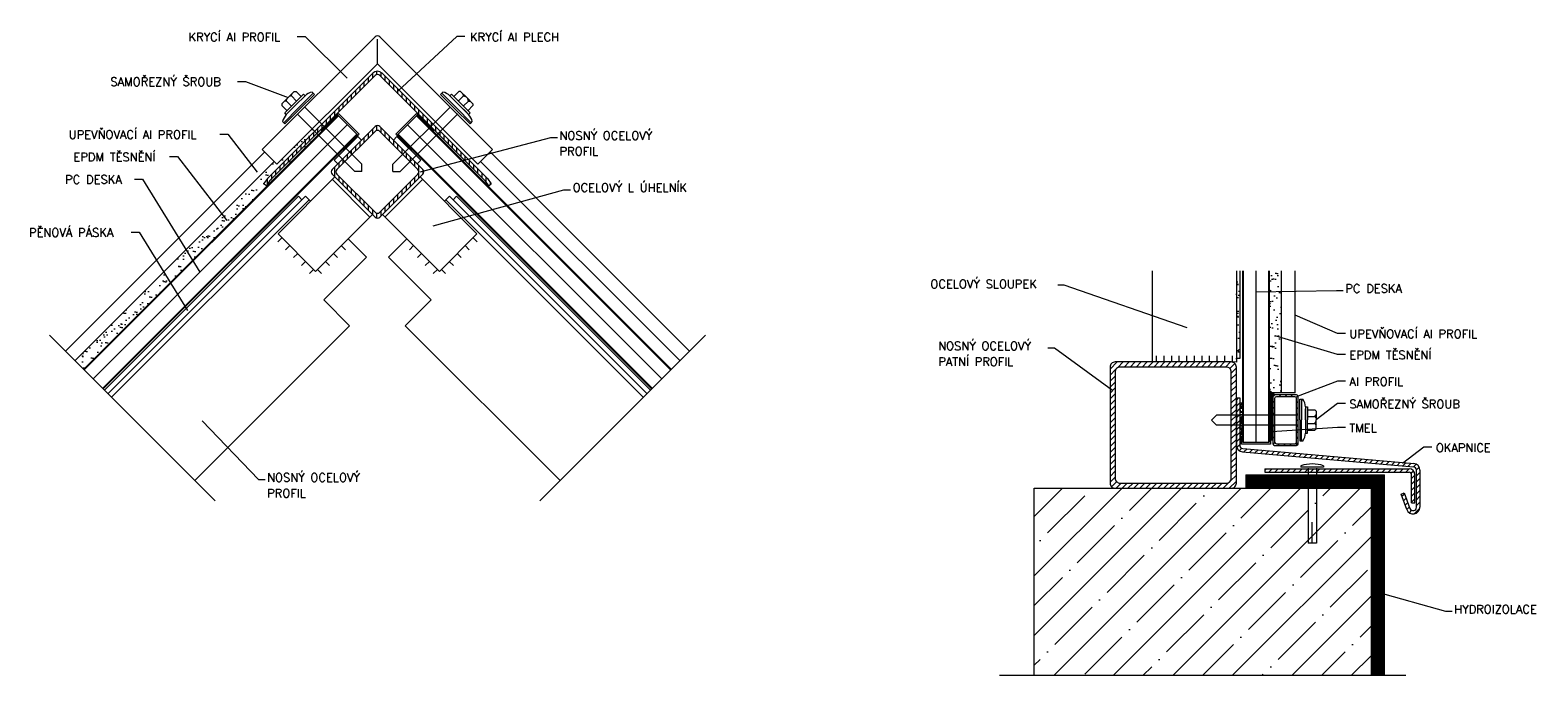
# Model space of a CAD drawing. Header units: millimetres. Extents: x -485339 to 286898, y -1189934 to 1602269.
# Tile 11 of 230: x -155628 to -155180, y -1115259 to -1115066. Entities that reach past the tile are written whole.
import ezdxf

# ---------------------------------------------------------------- set-up
doc = ezdxf.new("R2010")
doc.units = ezdxf.units.MM
doc.header["$LTSCALE"] = 10
doc.linetypes.add('ACAD_ISO03W100', pattern=[30, 12, -18])
for name, color, linetype, lineweight in [('N_popis', 10, 'Continuous', 18), ('N_čáry_plné', 10, 'Continuous', 18), ('St_popis', 250, 'Continuous', 18), ('St_čáry_plné', 250, 'Continuous', 18)]:
    doc.layers.add(name, color=color, linetype=linetype, lineweight=lineweight)
doc.styles.get("Standard").update_dxf_attribs({"font": 'simplex.shx', "width": 0.8})
pattern_1 = [(45, (-156549.7119, -1113567.0489), (-0.8838835, 0.8838835), [])]

msp = doc.modelspace()

# ---------------------------------------------------------------- hatches: boundary and pattern name
at = {"layer": 'N_čáry_plné'}
h = msp.add_hatch(dxfattribs=at)
h.set_pattern_fill('ANSI31', color=256, scale=10, angle=45, style=0)
h.set_pattern_definition([(90, (-156633.4362, -1114009.2269), (-1.25, 2e-16), [])])
h.paths.add_polyline_path([(-155523.81, -1115094.78, 0.414214), (-155525.22, -1115094.78), (-155537.95, -1115107.51, 0.414214), (-155537.95, -1115108.92), (-155525.22, -1115121.65, 0.414214), (-155523.81, -1115121.65), (-155511.08, -1115108.92, 0.414214), (-155511.08, -1115107.51)])
h.paths.add_polyline_path([(-155512.5, -1115107.51, -0.414214), (-155512.5, -1115108.92), (-155523.81, -1115120.24, -0.414214), (-155525.22, -1115120.24), (-155536.54, -1115108.92, -0.414214), (-155536.54, -1115107.51), (-155525.22, -1115096.2, -0.414214), (-155523.81, -1115096.2)], flags=16)
h.paths.add_polyline_path([(-155492.59, -1115110.84), (-155491.53, -1115112.36), (-155490.71, -1115111.79), (-155491.82, -1115110.2), (-155523.1, -1115078.92, 0.414214), (-155525.93, -1115078.92), (-155557.21, -1115110.2), (-155558.32, -1115111.79), (-155557.51, -1115112.36), (-155556.44, -1115110.84), (-155525.22, -1115079.63, -0.414214), (-155523.81, -1115079.63)])
h = msp.add_hatch(dxfattribs=at)
h.set_pattern_fill('AR-SAND', color=256, scale=2, angle=30, style=0)
h.set_pattern_definition([(67.5, (-155642.7293, -1112241.267), (-2.0359315, 3.2743633), [0, -3.04, 0, -3.4, 0, -3.25]), (37.5, (-155642.7293, -1112241.267), (0.243197, 6.657877), [0, -1.64, 0, -2.74, 0, -1.05]), (357.5, (-155644.8597, -1112242.497), (5.388193, 3.1239436), [0, -1, 0, -3.6, 0, -4.7]), (347.5, (-155644.86, -1112242.497), (4.329088, 4.526305), [0, -0.5, 0, -2.36, 0, -2.7])])
h.paths.add_polyline_path([(-155542.11, -1115097.22), (-155542.47, -1115096.87), (-155556.44, -1115110.84), (-155557.51, -1115112.36), (-155558.32, -1115111.79), (-155557.21, -1115110.2), (-155543.17, -1115096.16), (-155543.88, -1115095.45), (-155554.36, -1115105.93), (-155555.15, -1115105.14), (-155581.39, -1115131.38), (-155579.44, -1115134.55)])
h.paths.add_polyline_path([(-155579.44, -1115134.55), (-155581.39, -1115131.38), (-155587.98, -1115137.96), (-155586.02, -1115141.13)])
h.paths.add_polyline_path([(-155586.02, -1115141.13), (-155587.98, -1115137.96), (-155614.32, -1115164.31), (-155611.76, -1115166.87)])
h = msp.add_hatch(dxfattribs=at)
h.set_pattern_fill('AR-SAND', color=256, scale=1.5, angle=10, style=0)
h.set_pattern_definition([(47.5, (-156549.712, -1113567.049), (-0.5949387, 2.8299185), [0, -2.28, 0, -2.55, 0, -2.4375]), (17.5, (-156549.712, -1113567.049), (1.879244, 4.629885), [0, -1.23, 0, -2.055, 0, -0.7875]), (337.5, (-156551.529, -1113567.3693), (4.5987725, 0.8195072), [0, -0.75, 0, -2.7, 0, -3.525]), (327.5, (-156551.529, -1113567.3693), (4.212075, 2.079525), [0, -0.375, 0, -1.77, 0, -2.025])])
h.paths.add_polyline_path([(-155268.45, -1115137.61), (-155269.45, -1115137.6), (-155269.45, -1115163.72), (-155268.45, -1115163.72)])
h = msp.add_hatch(dxfattribs=at)
h.set_pattern_fill('AR-SAND', color=256, scale=2, angle=30, style=0)
h.set_pattern_definition([(67.5, (-155600.4307, -1112580.9423), (-2.0359315, 3.2743633), [0, -3.04, 0, -3.4, 0, -3.25]), (37.5, (-155600.4307, -1112580.9423), (0.243197, 6.657877), [0, -1.64, 0, -2.74, 0, -1.05]), (357.5, (-155602.561, -1112582.1723), (5.388193, 3.1239436), [0, -1, 0, -3.6, 0, -4.7]), (347.5, (-155602.561, -1112582.1723), (4.329088, 4.526305), [0, -0.5, 0, -2.36, 0, -2.7])])
h.paths.add_polyline_path([(-155256.04, -1115137.6), (-155259.66, -1115137.6), (-155259.66, -1115143.84), (-155256.04, -1115143.78)])
h.paths.add_polyline_path([(-155256.04, -1115143.78), (-155259.66, -1115143.84), (-155259.66, -1115173.13), (-155258.84, -1115173.84), (-155256.04, -1115173.84)])
h = msp.add_hatch(dxfattribs=at)
h.set_pattern_fill('ANSI31', color=256, scale=10, style=0)
h.set_pattern_definition([(45, (-156550.2118, -1113564.7237), (-0.8838835, 0.8838835), [])])
h.paths.add_polyline_path([(-155267.54, -1115190.41, -0.388879), (-155268.45, -1115189.41), (-155268.45, -1115175.4), (-155269.45, -1115175.4), (-155269.45, -1115189.41, 0.388879), (-155267.62, -1115191.4), (-155256.54, -1115192.37), (-155256.54, -1115191.37)])
h.paths.add_polyline_path([(-155252.51, -1115191.72), (-155256.54, -1115191.37), (-155256.54, -1115192.37), (-155252.51, -1115192.73)])
h.paths.add_polyline_path([(-155252.51, -1115191.72), (-155252.51, -1115192.73), (-155216.86, -1115195.84, -0.388879), (-155215.95, -1115196.84), (-155215.95, -1115207.85, -0.8391), (-155217.89, -1115208.19), (-155219.56, -1115203.59), (-155220.5, -1115203.93), (-155218.83, -1115208.53, 0.8391), (-155214.95, -1115207.85), (-155214.95, -1115196.84, 0.388879), (-155216.78, -1115194.85)])
h = msp.add_hatch(dxfattribs=at)
h.set_pattern_fill('GRAVEL', color=256, scale=2.5, angle=10, style=0)
h.set_pattern_definition([(238.0128, (-156548.3734, -1113564.27431), (-15.789066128, -25.631140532), [0.33634, -33.29772]), (194.9697, (-156548.55157, -1113564.55958), (29.110118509, 7.6714437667), [0.57717, -57.1398125]), (142.5104, (-156549.10915, -1113564.70867), (29.395499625, -22.741034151), [0.40697, -40.29008]), (277.2737, (-156549.96081, -1113565.49348), (-6.220399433, 49.674507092), [0.525595, -52.033895]), (302.8337, (-156549.89426, -1113566.01485), (-17.519565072, 27.373617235), [0.5153875, -51.0234325]), (7.2737, (-156549.61482, -1113566.4479), (-49.674507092, -6.220399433), [0.525595, -52.033895]), (47.6942, (-156549.09345, -1113566.38136), (-27.6650697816, -30.2637391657), [0.6950725, -68.8121225]), (82.2553, (-156548.62561, -1113565.86731), (7.68351404, 57.2032649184), [0.65622, -64.9658025]), (131.4296, (-156548.53718, -1113565.21707), (-25.3397389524, 28.533272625), [0.527375, -52.2101825]), (185.2364, (-156548.88614, -1113564.82166), (27.516332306, 2.31332676), [0.60208, -29.5019075]), (232.3974, (-156549.48571, -1113564.87661), (-24.7689292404, -32.291642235), [0.77862, -77.0834375]), (148.8141, (-156547.51907, -1113565.08832), (-19.838864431, 11.733265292), [0.2657525, -26.30961]), (181.4692, (-156547.74642, -1113564.95071), (32.874492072, 0.71950679), [0.5055925, -50.0537775]), (235, (-156548.2518, -1113564.9637), (0.4341206, -2.4620201), [0.3535525, -3.18198]), (213.1986, (-156548.47628, -1113564.69862), (11.441854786, 7.09464413), [0.190395, -18.8490375]), (301.8014, (-156548.6356, -1113564.80287), (-3.76438061, 6.95193841), [0.2692575, -13.193655]), (40.9638, (-156548.4937, -1113565.0317), (6.51781131, 6.22640535), [0.4373225, -14.1400575]), (171.5651, (-156548.1635, -1113564.745), (5.3581596, -1.59377437), [0.3162275, -7.5894675]), (26.3895, (-156550.06357, -1113565.05466), (23.31784107, 11.727245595), [0.443, -43.8571125]), (80.3462, (-156549.66673, -1113564.85776), (-5.072740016, -28.818698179), [0.3716525, -36.79352]), (303.1986, (-156548.2503, -1113564.2526), (-7.09464413, 11.441854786), [0.3807875, -18.658645]), (353.6105, (-156548.0418, -1113564.57124), (-25.922557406, 3.044834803), [0.443, -43.8571125]), (349.444, (-156549.7944, -1113566.5811), (-13.178340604, 2.753425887), [0.4272, -20.93281]), (304.7751, (-156549.37444, -1113566.65938), (-17.085404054, 24.911622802), [0.357945, -35.4366075]), (76.8014, (-156547.79156, -1113566.71028), (2.753439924, 13.178337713), [0.3807875, -18.658645]), (27.354, (-156547.70461, -1113566.33955), (-30.269777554, -15.491630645), [0.4190775, -41.48856]), (79.444, (-156548.99795, -1113566.923), (-2.753425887, -13.178340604), [0.2136, -21.14641]), (111.3099, (-156547.9393, -1113566.73633), (-4.19849566, 9.41395997), [0.127475, -12.6200725]), (175.9638, (-156547.9856, -1113566.6176), (7.8201791, -1.15965303), [0.5153875, -9.792375]), (196.009, (-156548.49971, -1113566.5813), (24.186073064, 6.803222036), [0.477625, -47.2848075]), (313.6901, (-156548.4546, -1113565.2533), (-3.33026336, 4.48991665), [0.360555, -8.6533225]), (3.1572, (-156548.20558, -1113565.514), (42.722572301, 2.4559888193), [0.629485, -62.3189075]), (70.9454, (-156547.57705, -1113565.47933), (-6.80923432, -18.970618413), [0.25739, -25.481685]), (100, (-156547.493, -1113565.236), (-2.8961398, 2.027899), [0.15, -2.35]), (130.2564, (-156548.56198, -1113566.51612), (12.886909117, -15.497662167), [0.34731, -34.3838]), (58.0128, (-156548.78641, -1113566.25106), (15.789066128, 25.631140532), [0.67268, -32.96138]), (10, (-156548.43, -1113565.6805), (2.027899, 2.8961398), [0.65, -1.85]), (335.3048, (-156547.78995, -1113565.56764), (-27.659026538, 12.892954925), [0.395285, -39.133185]), (264.0546, (-156547.4308, -1113565.7328), (-0.72553728, -10.28219824), [0.364005, -17.83627]), (217.646, (-156547.46852, -1113566.09484), (-42.437150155, -32.868499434), [0.5926625, -58.673685]), (185.4261, (-156547.93779, -1113566.45683), (-32.4403715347, -3.1815594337), [0.6269975, -62.072685])])
h.paths.add_polyline_path([(-155267.66, -1115176.8), (-155268.45, -1115176.8), (-155268.45, -1115186.8), (-155267.66, -1115186.8)])
h = msp.add_hatch(dxfattribs=at)
h.set_pattern_fill('ANSI37', color=256, scale=2.5, angle=10, style=0)
h.set_pattern_definition([(55, (-156549.71193, -1113567.0489), (-0.255985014, 0.179242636), []), (145, (-156549.71193, -1113567.0489), (-0.179242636, -0.255985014), [])])
h.paths.add_polyline_path([(-155258.57, -1115175.01, -0.414214), (-155258.07, -1115174.51), (-155259.66, -1115173.13), (-155259.66, -1115179.59), (-155259.34, -1115179.59), (-155259.34, -1115180.47), (-155258.57, -1115180.47)])
h.paths.add_polyline_path([(-155258.57, -1115180.47), (-155259.34, -1115180.47), (-155259.34, -1115183.47), (-155258.57, -1115183.47)])
h.paths.add_polyline_path([(-155258.57, -1115183.47), (-155259.34, -1115183.47), (-155259.34, -1115187.92), (-155258.57, -1115187.92)])
h = msp.add_hatch(dxfattribs=at)
h.set_pattern_fill('ANSI31', color=256, scale=10, style=0)
h.set_pattern_definition(pattern_1)
h.paths.add_polyline_path([(-155251.07, -1115189.01), (-155251.07, -1115175.01, 0.414214), (-155251.57, -1115174.51), (-155258.07, -1115174.51, 0.414214), (-155258.57, -1115175.01), (-155258.57, -1115180.47), (-155258.07, -1115180.47), (-155258.07, -1115175.51, -0.414214), (-155257.57, -1115175.01), (-155252.07, -1115175.01, -0.414214), (-155251.57, -1115175.51), (-155251.57, -1115188.51, -0.414214), (-155252.07, -1115189.01), (-155257.57, -1115189.01, -0.414214), (-155258.07, -1115188.51), (-155258.07, -1115183.47), (-155258.57, -1115183.47), (-155258.57, -1115189.01, 0.414214), (-155258.07, -1115189.51), (-155251.57, -1115189.51, 0.414214)])
h = msp.add_hatch(dxfattribs=at)
h.set_pattern_fill('ANSI31', color=256, scale=10, style=0)
h.set_pattern_definition(pattern_1)
h.paths.add_polyline_path([(-155218.15, -1115196.45), (-155245.65, -1115196.45), (-155245.65, -1115197.45), (-155218.15, -1115197.45, -0.414214), (-155217.4, -1115198.2), (-155217.4, -1115206.57), (-155216.4, -1115206.57), (-155216.4, -1115198.2, 0.414214)])
h.paths.add_polyline_path([(-155245.65, -1115196.45), (-155248.14, -1115196.45), (-155248.14, -1115197.45), (-155245.65, -1115197.45)])
h.paths.add_polyline_path([(-155248.14, -1115196.45), (-155252.01, -1115196.45), (-155252.01, -1115197.45), (-155248.14, -1115197.45)])
h.paths.add_polyline_path([(-155252.01, -1115196.45), (-155256.04, -1115196.45), (-155256.04, -1115197.45), (-155252.01, -1115197.45)])
h.paths.add_polyline_path([(-155256.04, -1115196.45), (-155261.01, -1115196.45), (-155261.01, -1115197.45), (-155256.04, -1115197.45)])
at = {"layer": 'St_čáry_plné'}
h = msp.add_hatch(dxfattribs=at)
h.set_pattern_fill('ANSI31', color=256, scale=10, style=0)
h.set_pattern_definition(pattern_1)
h.paths.add_polyline_path([(-155269.45, -1115200.7), (-155269.45, -1115166.2, 0.397148), (-155270.86, -1115164.71), (-155270.95, -1115164.7), (-155305.45, -1115164.7, 0.414214), (-155306.95, -1115166.2), (-155306.95, -1115200.7, 0.414214), (-155305.45, -1115202.2), (-155270.95, -1115202.2, 0.414214)])
h.paths.add_polyline_path([(-155303.95, -1115200.7, -0.414214), (-155305.45, -1115199.2), (-155305.45, -1115167.7, -0.414214), (-155303.95, -1115166.2), (-155272.45, -1115166.2, -0.414214), (-155270.95, -1115167.7), (-155270.95, -1115199.2, -0.414214), (-155272.45, -1115200.7)], flags=16)
h = msp.add_hatch(dxfattribs=at)
h.set_pattern_fill('ANSI35', color=256, scale=50, style=0)
h.set_pattern_definition([(45, (-156549.712, -1113567.049), (-8.838835, 8.838835), []), (45, (-156540.873, -1113567.049), (-8.838835, 8.838835), [15.625, -3.125, 0, -3.125])])
h.paths.add_polyline_path([(-155329.45, -1115202.2), (-155329.45, -1115257.84), (-155229.45, -1115257.84), (-155229.45, -1115202.2)])

# ---------------------------------------------------------------- linework, layer by layer
at = {"layer": 'N_popis'}
for p, q in [((-155548.37, -1115068.05), (-155546, -1115068.05)), ((-155546, -1115068.05), (-155533.52, -1115080.41)), ((-155500.92, -1115068.05), (-155518.44, -1115084.29)), ((-155498.55, -1115068.05), (-155500.92, -1115068.05)), ((-155566.08, -1115081.34), (-155563.71, -1115081.34)), ((-155563.71, -1115081.34), (-155551.05, -1115086.16)), ((-155571.31, -1115097.01), (-155568.93, -1115097.01)), ((-155568.93, -1115097.01), (-155560.25, -1115108.34)), ((-155586.27, -1115103.69), (-155583.9, -1115103.69)), ((-155583.9, -1115103.69), (-155569.23, -1115122.68)), ((-155596.7, -1115110.36), (-155594.33, -1115110.36)), ((-155594.33, -1115110.36), (-155577.28, -1115138.05)), ((-155597.65, -1115126.11), (-155595.27, -1115126.11)), ((-155595.27, -1115126.11), (-155580.89, -1115149.46)), ((-155263.65, -1115143.9), (-155239.68, -1115143.5)), ((-155239.68, -1115143.5), (-155237.72, -1115143.5)), ((-155239.41, -1115156.24), (-155252.01, -1115150.81)), ((-155239.41, -1115162.48), (-155257.9, -1115156.93)), ((-155237.04, -1115156.24), (-155239.41, -1115156.24)), ((-155237.04, -1115162.48), (-155239.41, -1115162.48)), ((-155239.41, -1115170.39), (-155251.42, -1115174.96)), ((-155237.04, -1115170.39), (-155239.41, -1115170.39)), ((-155239.41, -1115177.08), (-155245.76, -1115181.93)), ((-155237.04, -1115177.08), (-155239.41, -1115177.08)), ((-155239.41, -1115184.17), (-155258.9, -1115185.42)), ((-155237.04, -1115184.17), (-155239.41, -1115184.17)), ((-155213.73, -1115190.06), (-155220.08, -1115194.91)), ((-155211.36, -1115190.06), (-155213.73, -1115190.06)), ((-155227.79, -1115233.03), (-155207.34, -1115238.77)), ((-155207.34, -1115238.77), (-155205.38, -1115238.77))]:
    msp.add_line(p, q, dxfattribs=at)
at = {"layer": 'N_čáry_plné'}
for p, q in [((-155525.22, -1115068.09), (-155558.71, -1115101.58)), ((-155524.52, -1115076.09), (-155524.52, -1115068.8)), ((-155523.81, -1115068.09), (-155490.32, -1115101.58)), ((-155525.93, -1115078.92), (-155557.21, -1115110.2)), ((-155524.52, -1115076.09), (-155554.36, -1115105.93)), ((-155524.52, -1115076.09), (-155494.67, -1115105.93)), ((-155523.1, -1115078.92), (-155491.82, -1115110.2)), ((-155525.22, -1115079.63), (-155556.44, -1115110.84)), ((-155523.81, -1115079.63), (-155492.59, -1115110.84)), ((-155552.88, -1115088), (-155551.05, -1115086.16)), ((-155552.88, -1115088), (-155552.88, -1115088.56)), ((-155551.53, -1115087.18), (-155552.11, -1115087.22)), ((-155552.04, -1115090.72), (-155549.27, -1115087.95)), ((-155551.53, -1115087.18), (-155551.39, -1115086.51)), ((-155550.01, -1115088.7), (-155551.53, -1115087.18)), ((-155549.22, -1115084.33), (-155551.05, -1115086.16)), ((-155550.04, -1115085.68), (-155550.71, -1115085.82)), ((-155550.04, -1115085.68), (-155549.99, -1115085.11)), ((-155548.52, -1115087.2), (-155550.04, -1115085.68)), ((-155546.49, -1115085.17), (-155549.27, -1115087.95)), ((-155549.22, -1115084.33), (-155548.65, -1115084.33)), ((-155548.81, -1115088.41), (-155546.03, -1115085.63)), ((-155547.15, -1115085.83), (-155548.65, -1115084.33)), ((-155543.6, -1115084.86), (-155547.98, -1115089.24)), ((-155547.63, -1115089.59), (-155543.25, -1115085.21)), ((-155546.03, -1115085.63), (-155546.49, -1115085.17)), ((-155543.6, -1115084.86), (-155543.92, -1115084.54)), ((-155543.25, -1115085.21), (-155543.6, -1115084.86)), ((-155505.78, -1115085.21), (-155505.44, -1115084.86)), ((-155501.41, -1115089.59), (-155505.78, -1115085.21)), ((-155505.44, -1115084.86), (-155505.12, -1115084.54)), ((-155505.44, -1115084.86), (-155501.06, -1115089.24)), ((-155503, -1115085.63), (-155502.54, -1115085.17)), ((-155500.23, -1115088.41), (-155503, -1115085.63)), ((-155502.54, -1115085.17), (-155499.77, -1115087.95)), ((-155501.88, -1115085.83), (-155500.38, -1115084.33)), ((-155500.51, -1115087.2), (-155498.99, -1115085.68)), ((-155499.82, -1115084.33), (-155500.38, -1115084.33)), ((-155499.82, -1115084.33), (-155497.98, -1115086.16)), ((-155496.99, -1115090.72), (-155499.77, -1115087.95)), ((-155498.99, -1115085.68), (-155499.04, -1115085.11)), ((-155499.02, -1115088.7), (-155497.5, -1115087.18)), ((-155498.99, -1115085.68), (-155498.33, -1115085.82)), ((-155496.15, -1115088), (-155497.98, -1115086.16)), ((-155497.5, -1115087.18), (-155497.64, -1115086.51)), ((-155497.5, -1115087.18), (-155496.93, -1115087.22)), ((-155496.15, -1115088), (-155496.15, -1115088.56)), ((-155536.29, -1115091.4), (-155611.76, -1115166.87)), ((-155536.12, -1115091.58), (-155611.58, -1115167.05)), ((-155551.38, -1115090.06), (-155552.88, -1115088.56)), ((-155552.36, -1115093.62), (-155547.98, -1115089.24)), ((-155551.58, -1115091.18), (-155552.04, -1115090.72)), ((-155547.63, -1115089.59), (-155552.01, -1115093.97)), ((-155551.58, -1115091.18), (-155548.81, -1115088.41)), ((-155548.81, -1115088.41), (-155551.13, -1115090.73)), ((-155541.25, -1115096.01), (-155536.11, -1115090.91)), ((-155536.29, -1115091.4), (-155530.46, -1115097.24)), ((-155536.11, -1115090.91), (-155529.98, -1115097.06)), ((-155512.92, -1115090.91), (-155519.06, -1115097.06)), ((-155512.74, -1115091.4), (-155518.57, -1115097.24)), ((-155507.79, -1115096.01), (-155512.92, -1115090.91)), ((-155512.91, -1115091.58), (-155437.45, -1115167.05)), ((-155512.74, -1115091.4), (-155437.27, -1115166.87)), ((-155501.41, -1115089.59), (-155497.03, -1115093.97)), ((-155496.68, -1115093.62), (-155501.06, -1115089.24)), ((-155497.45, -1115091.18), (-155500.23, -1115088.41)), ((-155500.23, -1115088.41), (-155497.9, -1115090.73)), ((-155497.65, -1115090.06), (-155496.15, -1115088.56)), ((-155497.45, -1115091.18), (-155496.99, -1115090.72)), ((-155533.47, -1115094.23), (-155608.93, -1115169.7)), ((-155552.36, -1115093.62), (-155552.68, -1115093.3)), ((-155552.01, -1115093.97), (-155552.36, -1115093.62)), ((-155515.57, -1115094.23), (-155440.1, -1115169.7)), ((-155497.03, -1115093.97), (-155496.68, -1115093.62)), ((-155496.68, -1115093.62), (-155496.36, -1115093.3)), ((-155530.64, -1115097.06), (-155606.1, -1115172.53)), ((-155530.46, -1115097.24), (-155605.93, -1115172.7)), ((-155530.3, -1115097.73), (-155537.37, -1115104.8)), ((-155529.98, -1115097.06), (-155534.68, -1115101.81)), ((-155530.3, -1115097.73), (-155529.23, -1115098.79)), ((-155518.74, -1115097.73), (-155519.8, -1115098.79)), ((-155519.06, -1115097.06), (-155514.35, -1115101.81)), ((-155518.74, -1115097.73), (-155511.67, -1115104.8)), ((-155518.57, -1115097.24), (-155443.1, -1115172.7)), ((-155518.39, -1115097.06), (-155442.93, -1115172.53)), ((-155558, -1115102.29), (-155617.17, -1115161.46)), ((-155555.15, -1115105.14), (-155614.32, -1115164.31)), ((-155558.71, -1115101.58), (-155554.36, -1115105.93)), ((-155537.37, -1115104.8), (-155536.31, -1115105.86)), ((-155511.67, -1115104.8), (-155512.73, -1115105.86)), ((-155490.32, -1115101.58), (-155494.67, -1115105.93)), ((-155493.88, -1115105.14), (-155434.71, -1115164.31)), ((-155491.03, -1115102.29), (-155431.86, -1115161.46)), ((-155557.21, -1115110.2), (-155558.32, -1115111.79)), ((-155491.82, -1115110.2), (-155490.71, -1115111.79)), ((-155557.51, -1115112.36), (-155558.32, -1115111.79)), ((-155556.44, -1115110.84), (-155557.51, -1115112.36)), ((-155492.59, -1115110.84), (-155491.53, -1115112.36)), ((-155491.53, -1115112.36), (-155490.71, -1115111.79)), ((-155605.6, -1115173.04), (-155548.01, -1115115.45)), ((-155604.54, -1115174.1), (-155545.89, -1115115.45)), ((-155603.48, -1115175.16), (-155544.83, -1115116.51)), ((-155548.01, -1115115.45), (-155546.95, -1115116.51)), ((-155545.89, -1115115.45), (-155544.38, -1115116.96)), ((-155503.14, -1115115.45), (-155504.65, -1115116.96)), ((-155445.56, -1115175.16), (-155504.2, -1115116.51)), ((-155444.5, -1115174.1), (-155503.14, -1115115.45)), ((-155501.02, -1115115.45), (-155502.08, -1115116.51)), ((-155443.43, -1115173.04), (-155501.02, -1115115.45)), ((-155268.45, -1115137.61), (-155268.45, -1115163.72)), ((-155267.66, -1115137.6), (-155267.66, -1115188.57)), ((-155267.44, -1115137.6), (-155267.44, -1115188.57)), ((-155263.66, -1115137.6), (-155263.66, -1115188.57)), ((-155259.88, -1115137.6), (-155259.88, -1115188.57)), ((-155259.66, -1115137.6), (-155259.66, -1115188.57)), ((-155256.04, -1115173.84), (-155256.04, -1115137.6)), ((-155252.01, -1115173.84), (-155252.01, -1115137.6)), ((-155268.45, -1115163.72), (-155269.45, -1115163.72)), ((-155269.45, -1115175.4), (-155269.45, -1115189.41)), ((-155269.45, -1115175.4), (-155268.45, -1115175.4)), ((-155268.45, -1115175.4), (-155268.45, -1115189.41)), ((-155268.45, -1115176.8), (-155267.66, -1115176.8)), ((-155258.07, -1115174.51), (-155259.66, -1115173.13)), ((-155252.01, -1115173.84), (-155258.84, -1115173.84)), ((-155258.57, -1115175.01), (-155258.57, -1115189.01)), ((-155251.57, -1115174.51), (-155258.07, -1115174.51)), ((-155258.07, -1115175.51), (-155258.07, -1115188.51)), ((-155252.07, -1115175.01), (-155257.57, -1115175.01)), ((-155251.57, -1115188.51), (-155251.57, -1115175.51)), ((-155251.07, -1115189.01), (-155251.07, -1115175.01)), ((-155250.6, -1115181.93), (-155250.6, -1115175.74)), ((-155250.6, -1115175.74), (-155250.1, -1115175.74)), ((-155250.1, -1115175.74), (-155250.1, -1115181.93)), ((-155250.1, -1115175.74), (-155249.65, -1115175.74)), ((-155259.34, -1115179.59), (-155259.66, -1115179.59)), ((-155259.34, -1115179.59), (-155259.34, -1115189.1)), ((-155250.6, -1115181.93), (-155250.6, -1115188.12)), ((-155250.1, -1115188.12), (-155250.1, -1115181.93)), ((-155248.93, -1115178), (-155248.28, -1115178)), ((-155248.93, -1115178), (-155248.93, -1115181.93)), ((-155248.93, -1115181.93), (-155248.93, -1115178.64)), ((-155248.93, -1115181.93), (-155248.93, -1115185.86)), ((-155248.28, -1115178), (-155248.28, -1115181.93)), ((-155248.28, -1115178.94), (-155246.16, -1115178.94)), ((-155248.28, -1115180.87), (-155246.13, -1115180.87)), ((-155248.28, -1115185.86), (-155248.28, -1115181.93)), ((-155245.76, -1115179.34), (-155246.16, -1115178.94)), ((-155246.13, -1115180.87), (-155245.76, -1115180.43)), ((-155246.13, -1115180.87), (-155245.76, -1115181.44)), ((-155245.76, -1115179.34), (-155245.76, -1115181.93)), ((-155245.76, -1115184.52), (-155245.76, -1115181.93)), ((-155248.93, -1115185.86), (-155248.28, -1115185.86)), ((-155248.28, -1115182.99), (-155246.13, -1115182.99)), ((-155248.28, -1115184.92), (-155246.16, -1115184.92)), ((-155245.76, -1115184.52), (-155246.16, -1115184.92)), ((-155246.13, -1115182.99), (-155245.76, -1115182.41)), ((-155246.13, -1115182.99), (-155245.76, -1115183.43)), ((-155267.66, -1115186.8), (-155268.45, -1115186.8)), ((-155267.95, -1115189.1), (-155267.95, -1115186.96)), ((-155259.34, -1115189.1), (-155267.95, -1115189.1)), ((-155267.66, -1115188.57), (-155259.66, -1115188.57)), ((-155267.54, -1115190.41), (-155216.78, -1115194.85)), ((-155258.57, -1115187.92), (-155259.34, -1115187.92)), ((-155258.07, -1115189.51), (-155251.57, -1115189.51)), ((-155257.57, -1115189.01), (-155252.07, -1115189.01)), ((-155250.6, -1115188.12), (-155250.1, -1115188.12)), ((-155250.1, -1115188.12), (-155249.65, -1115188.12)), ((-155267.62, -1115191.4), (-155216.86, -1115195.84)), ((-155266.65, -1115198.2), (-155225.45, -1115198.2)), ((-155261.01, -1115196.45), (-155218.15, -1115196.45)), ((-155261.01, -1115196.45), (-155261.01, -1115197.45)), ((-155261.01, -1115197.45), (-155218.15, -1115197.45)), ((-155250.27, -1115195.55), (-155250.27, -1115195.92)), ((-155243.52, -1115195.92), (-155250.27, -1115195.92)), ((-155225.45, -1115257.84), (-155225.45, -1115198.2)), ((-155217.4, -1115206.57), (-155217.4, -1115198.2)), ((-155216.4, -1115206.57), (-155216.4, -1115198.2)), ((-155215.95, -1115207.85), (-155215.95, -1115196.84)), ((-155214.95, -1115196.84), (-155214.95, -1115207.85)), ((-155227.45, -1115257.84), (-155227.45, -1115200.2)), ((-155220.5, -1115203.93), (-155219.56, -1115203.59)), ((-155218.83, -1115208.53), (-155220.5, -1115203.93)), ((-155219.56, -1115203.59), (-155217.89, -1115208.19)), ((-155217.4, -1115206.57), (-155216.4, -1115206.57)), ((-155246.9, -1115218.49), (-155246.9, -1115212.31)), ((-155245.65, -1115218.49), (-155248.14, -1115218.49))]:
    msp.add_line(p, q, dxfattribs=at)
at = {"layer": 'N_čáry_plné', "linetype": 'ACAD_ISO03W100', "ltscale": 0.3}
for p, q in [((-155548.34, -1115091), (-155531.25, -1115108.09)), ((-155546.22, -1115088.88), (-155529.13, -1115105.97)), ((-155502.82, -1115088.88), (-155519.91, -1115105.97)), ((-155500.69, -1115091), (-155517.79, -1115108.09)), ((-155251.16, -1115180.47), (-155275.33, -1115180.47)), ((-155251.16, -1115183.47), (-155275.33, -1115183.47)), ((-155248.14, -1115196.29), (-155248.14, -1115218.49)), ((-155245.65, -1115196.29), (-155245.65, -1115218.49))]:
    msp.add_line(p, q, dxfattribs=at)
at = {"layer": 'N_čáry_plné', "linetype": 'ACAD_ISO03W100', "ltscale": 0.5}
for p, q in [((-155529.13, -1115108.09), (-155531.25, -1115108.09)), ((-155529.13, -1115108.09), (-155529.13, -1115105.97)), ((-155519.91, -1115108.09), (-155519.91, -1115105.97)), ((-155519.91, -1115108.09), (-155517.79, -1115108.09)), ((-155276.83, -1115181.97), (-155275.33, -1115180.47)), ((-155276.83, -1115181.97), (-155275.33, -1115183.47))]:
    msp.add_line(p, q, dxfattribs=at)
at = {"layer": 'N_čáry_plné'}
for points in [[(-155523.81, -1115121.65), (-155511.08, -1115108.92, 0.414214), (-155511.08, -1115107.51), (-155523.81, -1115094.78, 0.414214), (-155525.22, -1115094.78), (-155537.95, -1115107.51, 0.414214), (-155537.95, -1115108.92), (-155525.22, -1115121.65, 0.414214)], [(-155523.81, -1115120.24), (-155512.5, -1115108.92, 0.414214), (-155512.5, -1115107.51), (-155523.81, -1115096.2, 0.414214), (-155525.22, -1115096.2), (-155536.54, -1115107.51, 0.414214), (-155536.54, -1115108.92), (-155525.22, -1115120.24, 0.414214)]]:
    msp.add_lwpolyline(points, format="xyb", close=True, dxfattribs=at)
at = {"layer": 'N_čáry_plné', "linetype": 'ACAD_ISO03W100', "ltscale": 0.1, "const_width": 2}
msp.add_lwpolyline([(-155266.65, -1115199.2), (-155226.45, -1115199.2), (-155226.45, -1115257.84)], dxfattribs=at)
at = {"layer": 'N_čáry_plné', "linetype": 'ACAD_ISO03W100', "ltscale": 0.15, "const_width": 2}
msp.add_lwpolyline([(-155266.65, -1115201.2), (-155228.45, -1115201.2), (-155228.45, -1115257.84)], dxfattribs=at)
at = {"layer": 'N_čáry_plné'}
for centre, radius, start, end in [((-155524.52, -1115068.8), 1, 45, 135), ((-155524.52, -1115080.33), 2, 45, 135), ((-155524.52, -1115080.33), 1, 45, 135), ((-155543, -1115088.9), 4.46, 101.8917, 132.8297), ((-155506.03, -1115088.9), 4.46, 47.1703, 78.1083), ((-155548.31, -1115094.22), 4.46, 137.1703, 168.1083), ((-155500.72, -1115094.22), 4.46, 11.8917, 42.8297), ((-155258.07, -1115175.01), 0.5, 90, 180), ((-155257.57, -1115175.51), 0.5, 90, 180), ((-155252.07, -1115175.51), 0.5, 0, 90), ((-155251.57, -1115175.01), 0.5, 0, 90), ((-155253.39, -1115178.17), 4.46, 2.1703, 33.1083), ((-155253.39, -1115185.69), 4.46, 326.8917, 357.8297), ((-155267.45, -1115189.41), 2, 180, 265), ((-155267.45, -1115189.41), 1, 180, 265), ((-155258.07, -1115189.01), 0.5, 180, 270), ((-155257.57, -1115188.51), 0.5, 180, 270), ((-155252.07, -1115188.51), 0.5, 270, 0), ((-155251.57, -1115189.01), 0.5, 270, 0), ((-155246.9, -1115205.16), 10.18, 70.6369, 109.3631), ((-155216.95, -1115196.84), 2, 0, 85), ((-155218.15, -1115198.2), 1.75, 0, 90), ((-155218.15, -1115198.2), 0.75, 0, 90), ((-155216.95, -1115196.84), 1, 0, 85), ((-155216.95, -1115207.85), 2, 200, 0), ((-155216.95, -1115207.85), 1, 200, 0)]:
    msp.add_arc(centre, radius, start, end, dxfattribs=at)
at = {"layer": 'St_popis'}
for p, q in [((-155511.79, -1115108.22), (-155473.04, -1115098.06)), ((-155473.04, -1115098.06), (-155471.07, -1115098.06)), ((-155507.96, -1115124.24), (-155469.15, -1115113.53)), ((-155469.15, -1115113.53), (-155467.18, -1115113.53)), ((-155320.55, -1115141.9), (-155322.51, -1115141.9)), ((-155284.06, -1115154.52), (-155320.55, -1115141.9)), ((-155323.46, -1115160.56), (-155325.43, -1115160.56)), ((-155306.2, -1115173.18), (-155323.46, -1115160.56)), ((-155576.62, -1115182.22), (-155559.86, -1115199.65)), ((-155559.86, -1115199.65), (-155557.9, -1115199.65))]:
    msp.add_line(p, q, dxfattribs=at)
at = {"layer": 'St_čáry_plné'}
for p, q in [((-155554.05, -1115126.63), (-155537.15, -1115109.73)), ((-155494.98, -1115126.63), (-155511.88, -1115109.73)), ((-155537.91, -1115110.49), (-155526.76, -1115121.64)), ((-155511.12, -1115110.49), (-155522.28, -1115121.64)), ((-155542.9, -1115137.78), (-155526, -1115120.88)), ((-155506.13, -1115137.78), (-155523.04, -1115120.88)), ((-155554.13, -1115129.01), (-155552.9, -1115127.78)), ((-155554.05, -1115126.63), (-155542.9, -1115137.78)), ((-155533.23, -1115128.11), (-155527.79, -1115133.55)), ((-155515.81, -1115128.11), (-155521.24, -1115133.55)), ((-155494.98, -1115126.63), (-155506.13, -1115137.78)), ((-155494.9, -1115129.01), (-155496.13, -1115127.78)), ((-155551.78, -1115131.36), (-155550.55, -1115130.13)), ((-155549.42, -1115133.71), (-155548.2, -1115132.49)), ((-155536.38, -1115133.71), (-155537.61, -1115132.49)), ((-155534.03, -1115131.36), (-155535.25, -1115130.13)), ((-155515.01, -1115131.36), (-155513.78, -1115130.13)), ((-155512.65, -1115133.71), (-155511.43, -1115132.49)), ((-155499.61, -1115133.71), (-155500.83, -1115132.49)), ((-155497.26, -1115131.36), (-155498.48, -1115130.13)), ((-155547.07, -1115136.07), (-155545.85, -1115134.84)), ((-155544.72, -1115138.42), (-155543.49, -1115137.19)), ((-155541.09, -1115138.42), (-155542.31, -1115137.19)), ((-155540.49, -1115146.24), (-155527.79, -1115133.55)), ((-155538.73, -1115136.07), (-155539.96, -1115134.84)), ((-155508.55, -1115146.24), (-155521.24, -1115133.55)), ((-155510.3, -1115136.07), (-155509.07, -1115134.84)), ((-155507.95, -1115138.42), (-155506.72, -1115137.19)), ((-155504.32, -1115138.42), (-155505.54, -1115137.19)), ((-155501.96, -1115136.07), (-155503.19, -1115134.84)), ((-155294.45, -1115137.6), (-155294.45, -1115164.7)), ((-155269.45, -1115137.6), (-155269.45, -1115164.75)), ((-155540.49, -1115146.24), (-155532.78, -1115153.95)), ((-155508.55, -1115146.24), (-155516.26, -1115153.95)), ((-155578.73, -1115199.91), (-155532.78, -1115153.95)), ((-155470.3, -1115199.91), (-155516.26, -1115153.95)), ((-155572.69, -1115205.94), (-155621.93, -1115156.7)), ((-155476.34, -1115205.94), (-155427.1, -1115156.7)), ((-155293.26, -1115162.86), (-155293.26, -1115164.7)), ((-155291, -1115162.86), (-155291, -1115164.7)), ((-155288.75, -1115162.86), (-155288.75, -1115164.7)), ((-155286.49, -1115162.86), (-155286.49, -1115164.7)), ((-155284.24, -1115162.86), (-155284.24, -1115164.7)), ((-155281.98, -1115162.86), (-155281.98, -1115164.7)), ((-155279.73, -1115162.86), (-155279.73, -1115164.7)), ((-155277.47, -1115162.86), (-155277.47, -1115164.7)), ((-155275.22, -1115162.86), (-155275.22, -1115164.7)), ((-155272.96, -1115162.86), (-155272.96, -1115164.7)), ((-155270.7, -1115162.86), (-155270.7, -1115164.7)), ((-155269.45, -1115164.75), (-155270.95, -1115164.7)), ((-155266.65, -1115198.2), (-155266.65, -1115202.2)), ((-155243.52, -1115195.55), (-155243.52, -1115195.92)), ((-155329.45, -1115202.2), (-155229.45, -1115202.2)), ((-155329.45, -1115257.84), (-155329.45, -1115202.2)), ((-155266.65, -1115200.2), (-155227.45, -1115200.2)), ((-155229.45, -1115202.2), (-155229.45, -1115257.84)), ((-155219.08, -1115257.84), (-155339.78, -1115257.84)), ((-155225.45, -1115257.84), (-155229.45, -1115257.84))]:
    msp.add_line(p, q, dxfattribs=at)
for points in [[(-155305.45, -1115202.2), (-155270.95, -1115202.2, 0.414214), (-155269.45, -1115200.7), (-155269.45, -1115166.2, 0.414214), (-155270.95, -1115164.7), (-155305.45, -1115164.7, 0.414214), (-155306.95, -1115166.2), (-155306.95, -1115200.7, 0.414214)], [(-155303.95, -1115200.7), (-155272.45, -1115200.7, 0.414214), (-155270.95, -1115199.2), (-155270.95, -1115167.7, 0.414214), (-155272.45, -1115166.2), (-155303.95, -1115166.2, 0.414214), (-155305.45, -1115167.7), (-155305.45, -1115199.2, 0.414214)]]:
    msp.add_lwpolyline(points, format="xyb", close=True, dxfattribs=at)

# ---------------------------------------------------------------- texts
at = {"layer": 'N_popis'}
for s, p in [('KRYCÍ Al PROFIL', (-155580.62, -1115069.44)), ('KRYCÍ Al PLECH', (-155497.05, -1115069.44)), ('SAMOŘEZNÝ ŠROUB', (-155603.83, -1115082.72)), ('UPEVŇOVACÍ Al PROFIL', (-155616.21, -1115098.4)), ('EPDM TĚSNĚNÍ', (-155614.81, -1115105.07)), ('PC DESKA', (-155617.25, -1115111.74)), ('PĚNOVÁ PÁSKA', (-155628, -1115127.5)), ('PC DESKA', (-155237.09, -1115144.13)), ('UPEVŇOVACÍ Al PROFIL', (-155235.87, -1115157.62)), ('EPDM TĚSNĚNÍ', (-155235.87, -1115163.86)), ('Al PROFIL', (-155235.87, -1115171.77)), ('SAMOŘEZNÝ ŠROUB', (-155235.87, -1115178.46)), ('TMEL', (-155235.87, -1115185.55)), ('OKAPNICE', (-155210.19, -1115191.44)), ('HYDROIZOLACE', (-155204.75, -1115239.4))]:
    msp.add_text(s, height=2.5, dxfattribs=at).set_placement(p)
at = {"layer": 'St_popis'}
for s, p in [('NOSNÝ OCELOVÝ ', (-155470.45, -1115098.69)), ('PROFIL', (-155470.45, -1115103.36)), ('OCELOVÝ L ÚHELNÍK', (-155466.56, -1115114.16)), ('OCELOVÝ SLOUPEK', (-155360.31, -1115142.79)), ('NOSNÝ OCELOVÝ ', (-155357.98, -1115161.19)), ('PATNÍ PROFIL', (-155357.98, -1115165.86)), ('NOSNÝ OCELOVÝ ', (-155557.27, -1115200.27)), ('PROFIL', (-155557.27, -1115204.95))]:
    msp.add_text(s, height=2.5, dxfattribs=at).set_placement(p)

doc.saveas('drawing.dxf')
